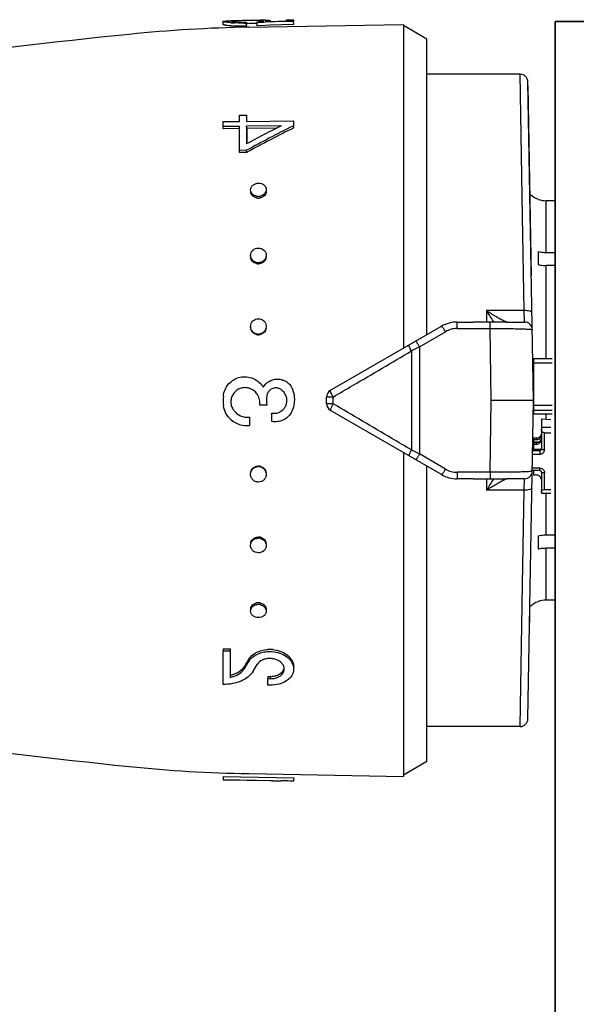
# Model space of a CAD drawing. Header units: millimetres. Extents: x 14365 to 105143, y -126377 to -22383.
# Tile 65 of 191: x 50458 to 50493, y -122816 to -122753. Entities that reach past the tile are written whole.
import ezdxf

# ---------------------------------------------------------------- set-up
doc = ezdxf.new("R2010")
doc.units = ezdxf.units.MM
doc.layers.add('UT_ZAŘÍZENÍ - OT', color=3, linetype='Continuous', lineweight=35)

msp = doc.modelspace()

# ---------------------------------------------------------------- linework, layer by layer
at = {"color": 0, "linetype": 'Continuous'}
for p, q in [((50470.755, -122753.468), (50470.752, -122753.268)), ((50471.388, -122753.222), (50471.403, -122753.221)), ((50471.403, -122753.221), (50471.415, -122753.221)), ((50471.405, -122753.281), (50471.404, -122753.235)), ((50472.318, -122753.208), (50472.196, -122753.21)), ((50472.242, -122753.308), (50472.242, -122753.37)), ((50472.245, -122753.569), (50472.242, -122753.37)), ((50472.318, -122753.408), (50472.243, -122753.409)), ((50472.387, -122753.632), (50482.255, -122753.459)), ((50472.929, -122753.402), (50472.898, -122753.402)), ((50472.927, -122753.341), (50472.927, -122753.288)), ((50473.357, -122753.325), (50472.927, -122753.341)), ((50472.931, -122753.54), (50472.927, -122753.341)), ((50473.447, -122753.521), (50472.931, -122753.54)), ((50473.152, -122753.268), (50473.15, -122753.204)), ((50473.444, -122753.322), (50473.357, -122753.325)), ((50473.439, -122753.274), (50473.742, -122753.264)), ((50474.735, -122753.277), (50473.444, -122753.322)), ((50473.706, -122753.512), (50473.447, -122753.521)), ((50473.589, -122753.269), (50473.588, -122753.254)), ((50475.255, -122753.458), (50473.706, -122753.512)), ((50473.742, -122753.264), (50474.801, -122753.23)), ((50473.751, -122753.21), (50473.752, -122753.263)), ((50474.803, -122753.274), (50474.735, -122753.277)), ((50474.801, -122753.162), (50475.251, -122753.154)), ((50474.801, -122753.23), (50474.801, -122753.162)), ((50475.251, -122753.259), (50474.803, -122753.274)), ((50475.251, -122753.154), (50475.251, -122753.259)), ((50475.255, -122753.458), (50475.251, -122753.259)), ((50482.255, -122753.459), (50482.255, -122774.104)), ((50483.755, -122754.399), (50482.255, -122753.533)), ((50483.755, -122773.238), (50483.755, -122754.399)), ((50489.701, -122756.633), (50483.755, -122756.633)), ((50489.855, -122765.698), (50489.701, -122756.633)), ((50490.555, -122777.433), (50490.201, -122757.125)), ((50490.417, -122769.499), (50490.205, -122757.374)), ((50471.802, -122759.238), (50472.252, -122759.233)), ((50471.802, -122759.644), (50471.802, -122759.238)), ((50472.252, -122759.233), (50472.252, -122759.638)), ((50472.255, -122759.383), (50472.252, -122759.233)), ((50470.752, -122759.657), (50471.802, -122759.644)), ((50470.752, -122759.968), (50470.752, -122759.657)), ((50471.802, -122759.955), (50470.752, -122759.968)), ((50470.755, -122760.112), (50470.752, -122759.968)), ((50471.802, -122761.487), (50471.802, -122759.955)), ((50472.252, -122759.638), (50475.251, -122759.599)), ((50474.466, -122759.921), (50472.252, -122759.949)), ((50472.252, -122759.949), (50472.252, -122761.068)), ((50472.255, -122760.094), (50472.252, -122759.949)), ((50474.411, -122759.949), (50474.466, -122759.921)), ((50475.251, -122759.911), (50475.196, -122759.939)), ((50475.251, -122759.599), (50475.251, -122759.911)), ((50475.255, -122759.746), (50475.251, -122759.599)), ((50475.255, -122760.055), (50475.251, -122759.911)), ((50471.805, -122760.099), (50470.755, -122760.112)), ((50474.173, -122760.069), (50472.255, -122760.094)), ((50472.255, -122760.094), (50472.255, -122760.951)), ((50472.252, -122761.482), (50471.802, -122761.487)), ((50471.805, -122761.618), (50471.802, -122761.487)), ((50472.255, -122761.613), (50471.805, -122761.618)), ((50472.255, -122761.613), (50472.252, -122761.482)), ((50472.307, -122761.585), (50472.255, -122761.613)), ((50490.855, -122764.597), (50490.855, -122764.61)), ((50491.355, -122768.02), (50491.355, -122764.696)), ((50491.926, -122764.696), (50491.355, -122764.696)), ((50489.958, -122771.709), (50489.855, -122765.698)), ((50490.855, -122767.96), (50490.855, -122768.773)), ((50491.973, -122768.02), (50491.355, -122768.02)), ((50491.355, -122774.759), (50491.355, -122768.833)), ((50491.98, -122768.833), (50491.355, -122768.833)), ((50487.555, -122771.709), (50487.555, -122772.442)), ((50489.958, -122771.709), (50487.555, -122771.709)), ((50489.977, -122772.433), (50489.958, -122771.709)), ((50485.685, -122772.848), (50485.685, -122772.433)), ((50485.685, -122772.433), (50486.712, -122772.433)), ((50487.783, -122772.848), (50487.783, -122772.441)), ((50488.819, -122772.433), (50489.977, -122772.433)), ((50477.605, -122776.789), (50484.685, -122772.701)), ((50483.289, -122774.021), (50484.935, -122773.053)), ((50485.685, -122772.848), (50487.783, -122772.848)), ((50487.855, -122777.433), (50487.783, -122772.848)), ((50482.768, -122774.278), (50482.768, -122780.589)), ((50483.289, -122774.021), (50483.289, -122780.845)), ((50490.555, -122774.759), (50490.555, -122778.281)), ((50490.555, -122774.759), (50491.755, -122774.759)), ((50490.555, -122775.043), (50491.755, -122775.043)), ((50477.355, -122777.645), (50477.355, -122777.222)), ((50477.769, -122777.649), (50477.769, -122777.218)), ((50487.783, -122782.019), (50487.855, -122777.433)), ((50490.555, -122777.433), (50487.855, -122777.433)), ((50490.201, -122797.742), (50490.555, -122777.433)), ((50473.541, -122777.736), (50473.092, -122777.736)), ((50473.861, -122778.777), (50473.861, -122778.242)), ((50484.685, -122782.165), (50477.605, -122778.078)), ((50490.555, -122777.739), (50491.755, -122777.739)), ((50490.555, -122778.054), (50491.755, -122778.054)), ((50472.432, -122778.505), (50472.432, -122779.039)), ((50490.555, -122778.281), (50491.755, -122778.281)), ((50491.055, -122778.608), (50491.055, -122780.531)), ((50491.055, -122778.608), (50491.655, -122778.641)), ((50491.355, -122778.624), (50491.355, -122778.281)), ((50491.055, -122779.139), (50491.655, -122779.139)), ((50491.255, -122780.57), (50491.255, -122779.491)), ((50491.255, -122779.491), (50491.655, -122779.491)), ((50490.509, -122780.082), (50490.919, -122780.082)), ((50490.51, -122780.048), (50490.515, -122779.725)), ((50490.557, -122780.051), (50490.51, -122780.048)), ((50490.555, -122779.837), (50490.555, -122780.082)), ((50490.755, -122779.837), (50490.555, -122779.837)), ((50490.555, -122779.935), (50490.755, -122779.935)), ((50490.555, -122780.13), (50490.555, -122780.571)), ((50490.755, -122780.13), (50490.555, -122780.13)), ((50490.755, -122779.837), (50490.755, -122779.935)), ((50490.755, -122780.13), (50490.755, -122780.227)), ((50482.255, -122780.762), (50482.255, -122801.407)), ((50490.5, -122780.629), (50490.955, -122780.629)), ((50490.555, -122780.473), (50490.502, -122780.473)), ((50490.555, -122780.277), (50490.506, -122780.277)), ((50490.555, -122780.227), (50490.755, -122780.227)), ((50490.955, -122780.571), (50490.555, -122780.571)), ((50490.955, -122780.571), (50490.955, -122780.864)), ((50484.935, -122781.814), (50483.289, -122780.845)), ((50490.495, -122780.864), (50490.955, -122780.864)), ((50483.755, -122800.467), (50483.755, -122781.628)), ((50485.685, -122782.019), (50485.685, -122782.433)), ((50487.783, -122782.019), (50485.685, -122782.019)), ((50487.783, -122782.019), (50487.783, -122782.426)), ((50490.955, -122781.908), (50490.477, -122781.908)), ((50490.955, -122781.747), (50490.48, -122781.747)), ((50490.555, -122781.908), (50490.555, -122782.189)), ((50490.955, -122781.908), (50490.955, -122781.747)), ((50491.055, -122782.002), (50491.055, -122783.356)), ((50486.712, -122782.433), (50485.685, -122782.433)), ((50487.555, -122782.425), (50487.555, -122783.158)), ((50489.977, -122782.433), (50488.819, -122782.433)), ((50489.958, -122783.158), (50489.977, -122782.433)), ((50490.555, -122782.189), (50490.755, -122782.189)), ((50491.255, -122783.12), (50491.255, -122782.041)), ((50489.958, -122783.158), (50487.555, -122783.158)), ((50489.855, -122789.169), (50489.958, -122783.158)), ((50491.255, -122783.12), (50491.655, -122783.12)), ((50491.055, -122783.356), (50491.655, -122783.356)), ((50491.355, -122786.033), (50491.355, -122783.356)), ((50490.855, -122786.094), (50490.855, -122786.907)), ((50491.98, -122786.033), (50491.355, -122786.033)), ((50491.355, -122790.17), (50491.355, -122786.846)), ((50491.973, -122786.846), (50491.355, -122786.846)), ((50489.701, -122798.233), (50489.855, -122789.169)), ((50491.926, -122790.17), (50491.355, -122790.17)), ((50490.855, -122790.256), (50490.855, -122790.269)), ((50490.3, -122792.048), (50490.315, -122791.187)), ((50470.755, -122793.274), (50470.752, -122793.406)), ((50470.755, -122793.274), (50471.205, -122793.279)), ((50471.205, -122793.279), (50471.202, -122793.411)), ((50470.752, -122795.548), (50470.752, -122793.406)), ((50470.752, -122793.406), (50471.202, -122793.411)), ((50471.202, -122793.411), (50471.202, -122795.099)), ((50472.122, -122794.386), (50472.119, -122794.527)), ((50472.232, -122794.339), (50472.26, -122794.291)), ((50472.349, -122794.011), (50472.377, -122793.963)), ((50472.377, -122793.963), (50472.374, -122794.101)), ((50473.605, -122795.031), (50473.601, -122795.177)), ((50473.601, -122795.585), (50473.601, -122795.177)), ((50473.601, -122795.177), (50473.751, -122795.179)), ((50473.605, -122795.031), (50473.755, -122795.033)), ((50473.755, -122795.033), (50473.751, -122795.179)), ((50473.751, -122795.587), (50473.601, -122795.585)), ((50489.701, -122798.233), (50483.755, -122798.233)), ((50483.755, -122800.467), (50482.255, -122801.333)), ((50470.755, -122801.419), (50470.752, -122801.619)), ((50470.755, -122801.419), (50475.255, -122801.498)), ((50472.387, -122801.235), (50482.255, -122801.407)), ((50470.752, -122801.631), (50470.752, -122801.619)), ((50470.752, -122801.619), (50475.251, -122801.697)), ((50473.901, -122801.686), (50470.752, -122801.631)), ((50473.901, -122801.689), (50473.901, -122801.686)), ((50473.901, -122801.689), (50474.464, -122801.699)), ((50475.255, -122801.498), (50475.251, -122801.697)), ((50475.255, -122801.508), (50475.251, -122801.708)), ((50475.251, -122801.697), (50475.251, -122801.708))]:
    msp.add_line(p, q, dxfattribs=at)
for centre, radius, start, end in [((50473.958, -122843.618), 90, 91, 95.86353), ((50471.87, -122744.792), 8.577, 265.82558, 266.62577), ((50471.871, -122744.941), 8.626, 265.85586, 266.65073), ((50472.02, -122788.956), 35.74, 91.01238, 91.21551), ((50471.943, -122743.538), 9.833, 266.63176, 267.39596), ((50471.944, -122743.67), 9.899, 266.65673, 267.41559), ((50471.548, -122755.017), 1.789, 94.25337, 94.6326), ((50471.604, -122755.786), 2.559, 93.45872, 94.22835), ((50472.025, -122740.828), 12.544, 270.2757, 270.99142), ((50472.068, -122743.279), 10.03, 270.37671, 270.99382), ((50472.479, -122746.88), 6.424, 274.00652, 274.76218), ((50472.565, -122747.922), 5.379, 274.77014, 275.5791), ((50473.001, -122758.482), 5.28, 88.37447, 89.19799), ((50473.861, -122795.311), 42.126, 90.84632, 91.00332), ((50473.576, -122776.21), 23.023, 90.56986, 90.83886), ((50473.476, -122766.414), 13.227, 90.13111, 90.55891), ((50515.843, -123251.473), 500, 95.86353, 99.2151), ((50489.701, -122757.133), 0.5, 1.00273, 90.00005), ((50522.54, -122853.873), 105.191, 116.74897, 118.55954), ((50519.172, -122848.849), 99.533, 116.72558, 116.87901), ((50522.085, -122854.537), 105.923, 116.89327, 118.06457), ((50522.276, -122854.25), 105.279, 116.52799, 118.3353), ((50472.845, -122764.113), 0.34, 181.83857, 189.22993), ((50472.998, -122763.843), 0.578, 257.40046, 263.77919), ((50472.996, -122763.854), 0.567, 263.76903, 270.51539), ((50472.995, -122763.844), 0.577, 270.61415, 283.65474), ((50473.175, -122764.104), 0.33, 0.0012, 1.80344), ((50491.355, -122763.183), 1.5, 226.64917, 250.52878), ((50473.001, -122763.946), 0.583, 257.43846, 263.79562), ((50473, -122763.957), 0.572, 263.78497, 270.51556), ((50472.999, -122763.946), 0.582, 270.61233, 283.61615), ((50491.357, -122763.187), 1.509, 250.58004, 269.92942), ((50472.916, -122768.184), 0.415, 180.00363, 182.62681), ((50473, -122768.12), 0.529, 255.90699, 262.90203), ((50473.004, -122768.188), 0.533, 255.94846, 262.92018), ((50472.999, -122768.134), 0.515, 262.89641, 270.33517), ((50473.002, -122768.203), 0.519, 262.91395, 270.33539), ((50473.088, -122768.253), 0.417, 351.68515, 359.95596), ((50508.338, -122759.186), 24.264, 211.06983, 212.81472), ((50485.685, -122774.433), 2, 90, 120), ((50504.381, -122761.731), 19.559, 212.83138, 213.19135), ((50489.977, -122772.933), 0.5, 0.9973, 89.99995), ((50472.973, -122772.718), 0.471, 180.01487, 185.18459), ((50473.003, -122772.708), 0.505, 254.94557, 262.29746), ((50473.006, -122772.739), 0.509, 254.989, 262.3166), ((50473, -122772.725), 0.488, 262.29512, 270.14263), ((50485.686, -122774.327), 1.479, 90.0293, 120.51258), ((50473.004, -122772.756), 0.492, 262.31359, 270.14288), ((50590.851, -122993.394), 244.324, 116.11937, 116.25551), ((50490.456, -122775.589), 0.0994, 313.59217, 359.98031), ((50490.455, -122775.577), 0.301, 284.00989, 289.44256), ((50472.148, -122777.496), 0.878, 79.26214, 86.10486), ((50472.138, -122777.545), 0.927, 73.07928, 79.21627), ((50472.134, -122777.583), 0.963, 41.07571, 50.01192), ((50472.129, -122777.587), 0.97, 32.46127, 41.04427), ((50474.11, -122777.211), 0.576, 71.25318, 78.39725), ((50474.113, -122777.205), 0.569, 63.84048, 71.25521), ((50473.988, -122777.44), 0.836, 39.13046, 49.82845), ((50473.994, -122777.435), 0.828, 29.69129, 39.12926), ((50474.191, -122777.134), 1.078, 27.84061, 34.02965), ((50474.196, -122777.132), 1.073, 21.6663, 27.84286), ((50474.213, -122777.125), 1.054, 15.21143, 21.66816), ((50473.301, -122777.372), 1.999, 11.83461, 15.19202), ((50477.855, -122777.222), 0.5, 120, 180), ((50490.456, -122777.205), 0.3, 70.55401, 72.35353), ((50473.413, -122777.433), 2.661, 174.20363, 187.38301), ((50475.838, -122777.433), 2.316, 172.81682, 187.51949), ((50472.142, -122777.539), 0.893, 214.11402, 220.95302), ((50472.313, -122777.391), 1.119, 220.98571, 227.22441), ((50474.004, -122777.47), 0.785, 259.56156, 266.77563), ((50473.991, -122777.432), 0.831, 307.97112, 320.9467), ((50473.983, -122777.425), 0.841, 320.92395, 328.11089), ((50474.032, -122777.571), 1.247, 328.36326, 330.5708), ((50474.047, -122777.579), 1.23, 330.55262, 339.45926), ((50474.093, -122777.596), 1.181, 339.47291, 345.3977), ((50477.855, -122777.645), 0.5, 180, 240), ((50472.314, -122777.399), 1.644, 229.79423, 274.1007), ((50472.314, -122777.407), 1.104, 269.87405, 276.1358), ((50490.765, -122779.64), 0.29, 325.94596, 359.95559), ((50590.851, -122561.472), 244.324, 243.74449, 243.88063), ((50473, -122782.142), 0.489, 81.95126, 89.79291), ((50473.003, -122782.111), 0.493, 81.96974, 89.79318), ((50472.997, -122782.16), 0.507, 74.61727, 81.95392), ((50473.001, -122782.129), 0.51, 74.66061, 81.97306), ((50485.686, -122780.54), 1.479, 239.48743, 269.97069), ((50489.977, -122781.933), 0.5, 270, 359), ((50490.967, -122782.002), 0.0882, 0.03691, 8.66078), ((50473.021, -122782.151), 0.481, 352.20997, 354.91531), ((50485.685, -122780.433), 2, 240, 270), ((50508.26, -122795.631), 24.171, 147.18194, 148.9335), ((50504.724, -122793.358), 19.968, 146.8123, 147.16491), ((50472.998, -122786.733), 0.516, 82.18024, 89.60747), ((50473.001, -122786.665), 0.52, 82.19776, 89.60771), ((50472.996, -122786.75), 0.533, 75.22208, 82.18643), ((50472.999, -122786.682), 0.537, 75.26335, 82.20456), ((50491.357, -122791.68), 1.509, 90.07058, 109.41996), ((50472.845, -122790.754), 0.34, 170.77007, 178.16143), ((50472.997, -122791.019), 0.574, 89.52764, 102.6205), ((50473, -122790.917), 0.579, 90.47615, 102.57666), ((50473, -122790.901), 0.563, 89.46365, 90.42767), ((50472.996, -122791.014), 0.569, 82.70603, 89.43816), ((50472.999, -122790.912), 0.574, 82.72194, 89.43835), ((50472.994, -122791.029), 0.584, 76.3765, 82.71678), ((50472.998, -122790.926), 0.588, 76.41423, 82.73319), ((50473.175, -122790.763), 0.33, 358.19656, 359.9988), ((50491.355, -122791.683), 1.5, 109.47122, 133.35083), ((50473.733, -122795.257), 1.949, 89.34777, 93.68224), ((50473.732, -122795.289), 1.981, 84.74512, 89.3338), ((50473.337, -122794.688), 1.129, 136.6726, 142.69573), ((50471.253, -122793.839), 1.027, 315.49883, 321.71461), ((50471.332, -122793.901), 0.927, 321.71489, 328.50896), ((50433.702, -122771.246), 44.921, 328.78337, 329.0635), ((50434.18, -122771.199), 44.466, 328.57088, 328.85214), ((50432.828, -122770.382), 46.046, 328.85211, 329.1259), ((50431.979, -122770.214), 46.929, 329.13232, 329.40315), ((50473.242, -122794.615), 1.009, 142.68913, 149.33475), ((50434.447, -122771.318), 44.808, 328.5423, 329.17295), ((50474.193, -122794.558), 0.458, 358.60453, 6.96692), ((50470.817, -122793.23), 1.908, 281.62893, 285.76186), ((50515.843, -122303.394), 500, 260.77609, 264.13647), ((50489.701, -122797.733), 0.5, 270, 359), ((50473.958, -122711.249), 90, 264.13647, 269)]:
    msp.add_arc(centre, radius, start, end, dxfattribs=at)
at = {"color": 0, "linetype": 'Continuous', "extrusion": (0, 0, -1)}
for centre, major_axis, ratio, start_param, end_param in [((50491.255, -122779.256), (0, -0.235), 0.85043, 0, 1.570796), ((50491.255, -122783.277), (0.2, 0), 0.785695, 3.141593, 4.712389)]:
    msp.add_ellipse(centre, major_axis=major_axis, ratio=ratio, start_param=start_param, end_param=end_param, dxfattribs=at)
at = {"color": 0, "linetype": 'Continuous'}
for points, knots in [([(50470.752, -122753.268), (50470.752, -122753.265), (50470.759, -122753.259), (50470.767, -122753.256), (50470.772, -122753.255)], [0, 0, 0, 0, 0.34526, 1, 1, 1, 1]), ([(50471.246, -122753.346), (50471.176, -122753.341), (50471.078, -122753.332), (50470.957, -122753.318), (50470.886, -122753.308), (50470.83, -122753.298), (50470.789, -122753.288), (50470.765, -122753.281), (50470.752, -122753.272), (50470.752, -122753.268)], [0, 0, 0, 0, 0.415889, 0.585993, 0.728367, 0.841268, 0.923827, 0.975949, 1, 1, 1, 1]), ([(50471.248, -122753.545), (50471.178, -122753.54), (50471.08, -122753.531), (50470.959, -122753.517), (50470.889, -122753.507), (50470.833, -122753.498), (50470.792, -122753.488), (50470.769, -122753.48), (50470.755, -122753.472), (50470.755, -122753.468)], [0, 0, 0, 0, 0.416026, 0.586157, 0.728535, 0.841423, 0.923955, 0.976034, 1, 1, 1, 1]), ([(50470.772, -122753.255), (50470.776, -122753.254), (50470.795, -122753.248), (50470.816, -122753.245), (50470.832, -122753.243)], [0, 0, 0, 0, 0.194984, 1, 1, 1, 1]), ([(50470.832, -122753.243), (50470.888, -122753.236), (50471.031, -122753.23), (50471.175, -122753.226), (50471.262, -122753.224)], [0, 0, 0, 0, 0.393124, 1, 1, 1, 1]), ([(50471.295, -122753.254), (50471.294, -122753.254), (50471.294, -122753.255), (50471.294, -122753.256), (50471.294, -122753.256)], [0, 0, 0, 0, 0.519614, 1, 1, 1, 1]), ([(50471.294, -122753.256), (50471.294, -122753.258), (50471.299, -122753.261), (50471.316, -122753.267), (50471.354, -122753.275), (50471.415, -122753.283), (50471.465, -122753.287), (50471.493, -122753.29)], [0, 0, 0, 0, 0.026104, 0.078509, 0.271488, 0.580502, 1, 1, 1, 1]), ([(50471.404, -122753.235), (50471.389, -122753.236), (50471.363, -122753.238), (50471.329, -122753.243), (50471.308, -122753.247), (50471.297, -122753.251), (50471.295, -122753.254)], [0, 0, 0, 0, 0.402142, 0.703286, 0.901798, 1, 1, 1, 1]), ([(50472.196, -122753.21), (50472.056, -122753.213), (50471.807, -122753.218), (50471.559, -122753.225), (50471.45, -122753.232)], [0, 0, 0, 0, 0.5608, 1, 1, 1, 1]), ([(50471.493, -122753.29), (50471.536, -122753.293), (50471.749, -122753.307), (50471.963, -122753.31), (50472.134, -122753.309)], [0, 0, 0, 0, 0.202928, 1, 1, 1, 1]), ([(50472.085, -122753.372), (50472.034, -122753.372), (50471.837, -122753.372), (50471.641, -122753.367), (50471.496, -122753.361)], [0, 0, 0, 0, 0.261385, 1, 1, 1, 1]), ([(50472.245, -122753.569), (50472.18, -122753.57), (50471.931, -122753.572), (50471.682, -122753.568), (50471.498, -122753.559)], [0, 0, 0, 0, 0.261104, 1, 1, 1, 1]), ([(50472.896, -122753.202), (50472.852, -122753.202), (50472.659, -122753.203), (50472.466, -122753.205), (50472.318, -122753.208)], [0, 0, 0, 0, 0.228486, 1, 1, 1, 1]), ([(50472.898, -122753.402), (50472.854, -122753.402), (50472.661, -122753.403), (50472.467, -122753.405), (50472.318, -122753.408)], [0, 0, 0, 0, 0.228577, 1, 1, 1, 1]), ([(50473.075, -122753.203), (50473.061, -122753.203), (50473.001, -122753.202), (50472.942, -122753.202), (50472.896, -122753.202)], [0, 0, 0, 0, 0.229978, 1, 1, 1, 1]), ([(50473.088, -122753.275), (50473.125, -122753.271), (50473.191, -122753.264), (50473.267, -122753.253), (50473.312, -122753.244), (50473.334, -122753.238), (50473.347, -122753.234), (50473.354, -122753.228), (50473.354, -122753.226)], [0, 0, 0, 0, 0.416564, 0.727805, 0.840468, 0.923103, 0.975235, 1, 1, 1, 1]), ([(50473.261, -122753.209), (50473.253, -122753.208), (50473.216, -122753.206), (50473.179, -122753.205), (50473.15, -122753.204)], [0, 0, 0, 0, 0.216654, 1, 1, 1, 1]), ([(50473.33, -122753.216), (50473.326, -122753.215), (50473.303, -122753.212), (50473.28, -122753.21), (50473.261, -122753.209)], [0, 0, 0, 0, 0.191517, 1, 1, 1, 1]), ([(50473.354, -122753.226), (50473.354, -122753.224), (50473.344, -122753.218), (50473.336, -122753.217), (50473.33, -122753.216)], [0, 0, 0, 0, 0.306489, 1, 1, 1, 1]), ([(50473.588, -122753.254), (50473.577, -122753.255), (50473.528, -122753.263), (50473.478, -122753.269), (50473.439, -122753.274)], [0, 0, 0, 0, 0.219199, 1, 1, 1, 1]), ([(50473.446, -122753.188), (50473.46, -122753.188), (50473.512, -122753.188), (50473.564, -122753.188), (50473.602, -122753.189)], [0, 0, 0, 0, 0.28218, 1, 1, 1, 1]), ([(50473.751, -122753.21), (50473.751, -122753.215), (50473.733, -122753.223), (50473.705, -122753.232), (50473.652, -122753.243), (50473.612, -122753.25), (50473.588, -122753.254)], [0, 0, 0, 0, 0.080473, 0.272652, 0.58028, 1, 1, 1, 1]), ([(50473.602, -122753.189), (50473.612, -122753.19), (50473.646, -122753.191), (50473.679, -122753.193), (50473.701, -122753.196)], [0, 0, 0, 0, 0.312325, 1, 1, 1, 1]), ([(50473.701, -122753.196), (50473.714, -122753.197), (50473.73, -122753.199), (50473.747, -122753.204), (50473.751, -122753.208), (50473.751, -122753.21)], [0, 0, 0, 0, 0.708486, 0.898996, 1, 1, 1, 1]), ([(50472.502, -122764.013), (50472.5, -122763.957), (50472.526, -122763.841), (50472.639, -122763.697), (50472.807, -122763.604), (50472.936, -122763.581), (50473.002, -122763.581)], [0, 0, 0, 0, 0.229393, 0.470966, 0.729703, 1, 1, 1, 1]), ([(50473.002, -122763.581), (50473.065, -122763.58), (50473.19, -122763.599), (50473.355, -122763.683), (50473.469, -122763.818), (50473.5, -122763.928), (50473.501, -122763.982)], [0, 0, 0, 0, 0.270385, 0.528616, 0.769944, 1, 1, 1, 1]), ([(50472.606, -122764.259), (50472.575, -122764.225), (50472.524, -122764.148), (50472.503, -122764.058), (50472.502, -122764.013)], [0, 0, 0, 0, 0.509651, 1, 1, 1, 1]), ([(50472.874, -122764.515), (50472.784, -122764.495), (50472.616, -122764.416), (50472.523, -122764.25), (50472.509, -122764.168)], [0, 0, 0, 0, 0.524629, 1, 1, 1, 1]), ([(50472.871, -122764.407), (50472.845, -122764.401), (50472.747, -122764.372), (50472.656, -122764.315), (50472.606, -122764.259)], [0, 0, 0, 0, 0.260211, 1, 1, 1, 1]), ([(50473.397, -122764.252), (50473.381, -122764.27), (50473.306, -122764.341), (50473.208, -122764.386), (50473.132, -122764.405)], [0, 0, 0, 0, 0.24218, 1, 1, 1, 1]), ([(50473.505, -122764.104), (50473.505, -122764.196), (50473.419, -122764.393), (50473.235, -122764.488), (50473.136, -122764.512)], [0, 0, 0, 0, 0.47302, 1, 1, 1, 1]), ([(50473.501, -122763.982), (50473.503, -122764.03), (50473.484, -122764.129), (50473.431, -122764.214), (50473.397, -122764.252)], [0, 0, 0, 0, 0.488775, 1, 1, 1, 1]), ([(50472.502, -122768.184), (50472.502, -122768.123), (50472.529, -122767.999), (50472.641, -122767.843), (50472.807, -122767.742), (50472.937, -122767.716), (50473.002, -122767.716)], [0, 0, 0, 0, 0.241806, 0.488407, 0.741812, 1, 1, 1, 1]), ([(50472.569, -122768.417), (50472.559, -122768.401), (50472.524, -122768.334), (50472.505, -122768.259), (50472.502, -122768.203)], [0, 0, 0, 0, 0.253103, 1, 1, 1, 1]), ([(50473.002, -122767.716), (50473.124, -122767.715), (50473.318, -122767.783), (50473.467, -122767.98), (50473.498, -122768.099), (50473.501, -122768.158)], [0, 0, 0, 0, 0.507384, 0.755665, 1, 1, 1, 1]), ([(50473.501, -122768.158), (50473.503, -122768.209), (50473.494, -122768.277), (50473.47, -122768.341), (50473.463, -122768.356)], [0, 0, 0, 0, 0.747031, 1, 1, 1, 1]), ([(50491.355, -122768.02), (50491.313, -122768.02), (50491.145, -122768.015), (50490.977, -122767.99), (50490.855, -122767.96)], [0, 0, 0, 0, 0.252472, 1, 1, 1, 1]), ([(50472.874, -122768.706), (50472.783, -122768.683), (50472.61, -122768.588), (50472.523, -122768.41), (50472.509, -122768.32)], [0, 0, 0, 0, 0.510101, 1, 1, 1, 1]), ([(50472.871, -122768.633), (50472.809, -122768.618), (50472.691, -122768.565), (50472.602, -122768.47), (50472.569, -122768.417)], [0, 0, 0, 0, 0.506643, 1, 1, 1, 1]), ([(50473.463, -122768.356), (50473.433, -122768.423), (50473.341, -122768.545), (50473.204, -122768.613), (50473.132, -122768.632)], [0, 0, 0, 0, 0.492845, 1, 1, 1, 1]), ([(50473.501, -122768.313), (50473.487, -122768.404), (50473.4, -122768.583), (50473.228, -122768.68), (50473.136, -122768.704)], [0, 0, 0, 0, 0.489899, 1, 1, 1, 1]), ([(50490.855, -122768.773), (50490.896, -122768.783), (50491.06, -122768.818), (50491.229, -122768.833), (50491.355, -122768.833)], [0, 0, 0, 0, 0.247091, 1, 1, 1, 1]), ([(50488.676, -122772.369), (50488.593, -122772.33), (50488.416, -122772.236), (50488.039, -122772.02), (50487.75, -122771.838), (50487.555, -122771.709)], [0, 0, 0, 0, 0.213248, 0.460801, 1, 1, 1, 1]), ([(50490.458, -122771.837), (50490.458, -122771.828), (50490.448, -122771.805), (50490.415, -122771.782), (50490.369, -122771.76), (50490.279, -122771.732), (50490.14, -122771.712), (50490.021, -122771.707), (50489.958, -122771.709)], [0, 0, 0, 0, 0.054454, 0.124226, 0.220024, 0.341181, 0.645763, 1, 1, 1, 1]), ([(50472.502, -122772.718), (50472.502, -122772.592), (50472.61, -122772.328), (50472.874, -122772.223), (50473.002, -122772.222)], [0, 0, 0, 0, 0.49811, 1, 1, 1, 1]), ([(50473.002, -122772.222), (50473.122, -122772.222), (50473.373, -122772.314), (50473.489, -122772.554), (50473.5, -122772.673)], [0, 0, 0, 0, 0.501804, 1, 1, 1, 1]), ([(50487.783, -122772.441), (50487.603, -122772.443), (50487.247, -122772.442), (50486.89, -122772.433), (50486.712, -122772.433)], [0, 0, 0, 0, 0.502804, 1, 1, 1, 1]), ([(50488.819, -122772.433), (50488.739, -122772.433), (50488.394, -122772.434), (50488.048, -122772.438), (50487.783, -122772.441)], [0, 0, 0, 0, 0.230893, 1, 1, 1, 1]), ([(50488.755, -122772.405), (50488.748, -122772.402), (50488.722, -122772.391), (50488.696, -122772.379), (50488.676, -122772.369)], [0, 0, 0, 0, 0.229765, 1, 1, 1, 1]), ([(50488.786, -122772.417), (50488.783, -122772.416), (50488.773, -122772.412), (50488.762, -122772.408), (50488.755, -122772.405)], [0, 0, 0, 0, 0.235586, 1, 1, 1, 1]), ([(50488.845, -122772.433), (50488.837, -122772.433), (50488.817, -122772.428), (50488.797, -122772.422), (50488.786, -122772.417)], [0, 0, 0, 0, 0.393757, 1, 1, 1, 1]), ([(50472.874, -122773.231), (50472.792, -122773.209), (50472.635, -122773.122), (50472.545, -122772.966), (50472.523, -122772.884)], [0, 0, 0, 0, 0.50198, 1, 1, 1, 1]), ([(50472.871, -122773.196), (50472.799, -122773.176), (50472.66, -122773.105), (50472.569, -122772.977), (50472.54, -122772.908)], [0, 0, 0, 0, 0.50114, 1, 1, 1, 1]), ([(50473.484, -122772.844), (50473.461, -122772.926), (50473.372, -122773.084), (50473.215, -122773.172), (50473.132, -122773.195)], [0, 0, 0, 0, 0.49918, 1, 1, 1, 1]), ([(50473.501, -122772.818), (50473.488, -122772.912), (50473.404, -122773.099), (50473.229, -122773.204), (50473.136, -122773.23)], [0, 0, 0, 0, 0.498032, 1, 1, 1, 1]), ([(50484.935, -122773.053), (50484.915, -122773.033), (50484.883, -122772.985), (50484.85, -122772.911), (50484.811, -122772.848), (50484.772, -122772.797), (50484.741, -122772.756), (50484.717, -122772.724), (50484.701, -122772.708), (50484.689, -122772.699), (50484.685, -122772.701)], [0, 0, 0, 0, 0.198142, 0.388892, 0.560134, 0.707991, 0.828678, 0.918542, 0.975091, 1, 1, 1, 1]), ([(50487.783, -122772.848), (50487.959, -122772.848), (50488.304, -122772.848), (50488.805, -122772.85), (50489.265, -122772.856), (50489.616, -122772.863), (50489.863, -122772.871), (50490.019, -122772.877), (50490.154, -122772.883), (50490.266, -122772.89), (50490.354, -122772.898), (50490.417, -122772.905), (50490.455, -122772.913), (50490.472, -122772.918), (50490.477, -122772.923), (50490.477, -122772.925)], [0, 0, 0, 0, 0.195605, 0.383531, 0.55643, 0.707585, 0.773165, 0.831259, 0.881323, 0.92293, 0.955723, 0.979458, 0.994025, 0.997954, 1, 1, 1, 1]), ([(50483.289, -122774.021), (50483.26, -122773.971), (50483.217, -122773.9), (50483.16, -122773.81), (50483.124, -122773.755), (50483.093, -122773.71), (50483.069, -122773.678), (50483.053, -122773.66), (50483.044, -122773.652), (50483.04, -122773.651), (50483.039, -122773.652)], [0, 0, 0, 0, 0.387648, 0.559336, 0.708365, 0.829964, 0.920373, 0.976704, 0.992026, 1, 1, 1, 1]), ([(50477.769, -122777.218), (50478.184, -122776.973), (50479.85, -122775.993), (50481.517, -122775.013), (50482.768, -122774.278)], [0, 0, 0, 0, 0.249365, 1, 1, 1, 1]), ([(50482.768, -122774.278), (50482.742, -122774.231), (50482.706, -122774.163), (50482.663, -122774.075), (50482.638, -122774.02), (50482.619, -122773.975), (50482.607, -122773.94), (50482.601, -122773.918), (50482.602, -122773.904), (50482.605, -122773.902)], [0, 0, 0, 0, 0.389691, 0.560136, 0.707341, 0.827183, 0.916538, 0.973346, 1, 1, 1, 1]), ([(50470.766, -122777.164), (50470.78, -122777.022), (50470.855, -122776.74), (50471.161, -122776.252), (50471.812, -122775.861), (50472.569, -122775.935), (50473.053, -122776.248), (50473.239, -122776.472), (50473.311, -122776.595)], [0, 0, 0, 0, 0.125806, 0.251598, 0.500158, 0.748611, 0.874302, 1, 1, 1, 1]), ([(50473.311, -122776.595), (50473.399, -122776.443), (50473.655, -122776.18), (50474.094, -122776.051), (50474.446, -122776.083), (50474.697, -122776.174), (50474.918, -122776.323), (50475.035, -122776.458), (50475.084, -122776.531)], [0, 0, 0, 0, 0.249691, 0.498274, 0.623384, 0.748679, 0.874168, 1, 1, 1, 1]), ([(50472.208, -122776.621), (50472.124, -122776.615), (50471.954, -122776.627), (50471.637, -122776.743), (50471.382, -122776.993), (50471.26, -122777.309), (50471.233, -122777.564), (50471.28, -122777.817), (50471.356, -122777.97), (50471.403, -122778.04)], [0, 0, 0, 0, 0.124702, 0.249421, 0.497433, 0.62303, 0.748788, 0.874419, 1, 1, 1, 1]), ([(50474.226, -122776.647), (50474.15, -122776.631), (50473.987, -122776.632), (50473.766, -122776.731), (50473.602, -122776.911), (50473.55, -122777.065), (50473.54, -122777.144)], [0, 0, 0, 0, 0.248903, 0.498305, 0.748695, 1, 1, 1, 1]), ([(50475.257, -122776.962), (50475.274, -122777.039), (50475.32, -122777.348), (50475.295, -122777.668), (50475.236, -122777.894)], [0, 0, 0, 0, 0.250786, 1, 1, 1, 1]), ([(50477.769, -122777.218), (50477.74, -122777.166), (50477.689, -122777.071), (50477.632, -122776.943), (50477.602, -122776.854), (50477.596, -122776.808), (50477.601, -122776.792), (50477.605, -122776.789)], [0, 0, 0, 0, 0.377895, 0.69297, 0.905251, 0.965919, 1, 1, 1, 1]), ([(50473.092, -122777.736), (50473.108, -122777.621), (50473.099, -122777.384), (50473.009, -122777.164), (50472.947, -122777.066)], [0, 0, 0, 0, 0.500135, 1, 1, 1, 1]), ([(50474.697, -122777.869), (50474.736, -122777.807), (50474.797, -122777.671), (50474.83, -122777.449), (50474.805, -122777.227), (50474.75, -122777.089), (50474.714, -122777.025)], [0, 0, 0, 0, 0.249892, 0.499949, 0.75024, 1, 1, 1, 1]), ([(50477.769, -122777.218), (50477.741, -122777.218), (50477.686, -122777.218), (50477.608, -122777.218), (50477.537, -122777.219), (50477.476, -122777.219), (50477.432, -122777.22), (50477.403, -122777.22), (50477.387, -122777.22), (50477.374, -122777.221), (50477.364, -122777.221), (50477.359, -122777.222), (50477.355, -122777.221), (50477.355, -122777.222)], [0, 0, 0, 0, 0.203374, 0.394866, 0.56769, 0.716771, 0.837685, 0.88646, 0.926896, 0.958626, 0.981467, 0.99529, 1, 1, 1, 1]), ([(50471.253, -122778.655), (50471.123, -122778.545), (50470.905, -122778.274), (50470.796, -122777.944), (50470.774, -122777.775)], [0, 0, 0, 0, 0.49938, 1, 1, 1, 1]), ([(50471.553, -122778.212), (50471.654, -122778.306), (50471.894, -122778.458), (50472.173, -122778.511), (50472.311, -122778.511)], [0, 0, 0, 0, 0.500561, 1, 1, 1, 1]), ([(50475.094, -122778.225), (50475.031, -122778.326), (50474.876, -122778.512), (50474.571, -122778.709), (50474.221, -122778.805), (50473.979, -122778.799), (50473.861, -122778.777)], [0, 0, 0, 0, 0.249964, 0.499879, 0.749906, 1, 1, 1, 1]), ([(50473.96, -122778.254), (50474.056, -122778.26), (50474.251, -122778.236), (50474.426, -122778.146), (50474.502, -122778.087)], [0, 0, 0, 0, 0.50069, 1, 1, 1, 1]), ([(50477.769, -122777.649), (50477.741, -122777.649), (50477.686, -122777.649), (50477.608, -122777.648), (50477.537, -122777.648), (50477.476, -122777.647), (50477.432, -122777.647), (50477.403, -122777.646), (50477.387, -122777.646), (50477.374, -122777.646), (50477.364, -122777.646), (50477.359, -122777.645), (50477.355, -122777.645), (50477.355, -122777.645)], [0, 0, 0, 0, 0.203374, 0.394866, 0.56769, 0.716771, 0.837685, 0.88646, 0.926896, 0.958626, 0.981467, 0.99529, 1, 1, 1, 1]), ([(50477.769, -122777.649), (50477.74, -122777.7), (50477.689, -122777.796), (50477.632, -122777.924), (50477.602, -122778.012), (50477.596, -122778.059), (50477.601, -122778.075), (50477.605, -122778.078)], [0, 0, 0, 0, 0.377895, 0.69297, 0.905251, 0.965919, 1, 1, 1, 1]), ([(50482.768, -122780.589), (50482.351, -122780.344), (50480.684, -122779.364), (50479.017, -122778.384), (50477.769, -122777.649)], [0, 0, 0, 0, 0.250578, 1, 1, 1, 1]), ([(50491.055, -122779.543), (50491.055, -122779.581), (50491.04, -122779.659), (50490.973, -122779.757), (50490.873, -122779.822), (50490.794, -122779.837), (50490.755, -122779.837)], [0, 0, 0, 0, 0.247784, 0.496832, 0.747734, 1, 1, 1, 1]), ([(50490.755, -122779.935), (50490.804, -122779.935), (50490.903, -122779.911), (50490.979, -122779.843), (50491.006, -122779.803)], [0, 0, 0, 0, 0.501963, 1, 1, 1, 1]), ([(50491.055, -122779.836), (50491.055, -122779.874), (50491.04, -122779.952), (50490.973, -122780.049), (50490.873, -122780.115), (50490.794, -122780.13), (50490.755, -122780.13)], [0, 0, 0, 0, 0.247784, 0.496832, 0.747734, 1, 1, 1, 1]), ([(50490.755, -122780.227), (50490.794, -122780.227), (50490.873, -122780.212), (50490.973, -122780.147), (50491.04, -122780.049), (50491.055, -122779.972), (50491.055, -122779.933)], [0, 0, 0, 0, 0.252266, 0.503168, 0.752216, 1, 1, 1, 1]), ([(50482.768, -122780.589), (50482.742, -122780.636), (50482.706, -122780.704), (50482.663, -122780.791), (50482.638, -122780.846), (50482.619, -122780.891), (50482.607, -122780.927), (50482.601, -122780.948), (50482.602, -122780.962), (50482.605, -122780.964)], [0, 0, 0, 0, 0.389693, 0.560138, 0.707342, 0.827185, 0.916539, 0.973347, 1, 1, 1, 1]), ([(50490.955, -122780.571), (50490.967, -122780.571), (50490.991, -122780.567), (50491.022, -122780.548), (50491.045, -122780.52), (50491.053, -122780.497), (50491.054, -122780.486)], [0, 0, 0, 0, 0.251925, 0.502849, 0.751924, 1, 1, 1, 1]), ([(50490.955, -122780.629), (50490.968, -122780.629), (50490.995, -122780.624), (50491.028, -122780.602), (50491.05, -122780.57), (50491.055, -122780.544), (50491.055, -122780.531)], [0, 0, 0, 0, 0.252236, 0.503168, 0.752245, 1, 1, 1, 1]), ([(50490.955, -122780.864), (50490.994, -122780.864), (50491.073, -122780.849), (50491.173, -122780.784), (50491.24, -122780.686), (50491.255, -122780.609), (50491.255, -122780.57)], [0, 0, 0, 0, 0.252255, 0.503168, 0.752226, 1, 1, 1, 1]), ([(50491.055, -122780.531), (50491.055, -122780.534), (50491.058, -122780.539), (50491.064, -122780.543), (50491.074, -122780.548), (50491.091, -122780.554), (50491.116, -122780.559), (50491.146, -122780.564), (50491.193, -122780.569), (50491.23, -122780.57), (50491.255, -122780.57)], [0, 0, 0, 0, 0.040706, 0.069574, 0.105554, 0.199505, 0.321626, 0.468167, 0.634164, 1, 1, 1, 1]), ([(50483.289, -122780.845), (50483.26, -122780.895), (50483.217, -122780.967), (50483.16, -122781.056), (50483.124, -122781.112), (50483.093, -122781.156), (50483.069, -122781.188), (50483.053, -122781.207), (50483.044, -122781.214), (50483.04, -122781.215), (50483.039, -122781.215)], [0, 0, 0, 0, 0.387648, 0.559336, 0.708365, 0.829964, 0.920373, 0.976704, 0.992026, 1, 1, 1, 1]), ([(50472.523, -122781.982), (50472.545, -122781.9), (50472.635, -122781.745), (50472.792, -122781.658), (50472.874, -122781.636)], [0, 0, 0, 0, 0.49802, 1, 1, 1, 1]), ([(50472.54, -122781.959), (50472.569, -122781.89), (50472.66, -122781.762), (50472.799, -122781.69), (50472.871, -122781.671)], [0, 0, 0, 0, 0.49886, 1, 1, 1, 1]), ([(50473.132, -122781.671), (50473.215, -122781.694), (50473.372, -122781.783), (50473.461, -122781.94), (50473.484, -122782.023)], [0, 0, 0, 0, 0.50082, 1, 1, 1, 1]), ([(50473.136, -122781.637), (50473.229, -122781.662), (50473.404, -122781.768), (50473.488, -122781.954), (50473.501, -122782.049)], [0, 0, 0, 0, 0.501968, 1, 1, 1, 1]), ([(50484.935, -122781.814), (50484.915, -122781.834), (50484.883, -122781.882), (50484.85, -122781.956), (50484.811, -122782.019), (50484.772, -122782.07), (50484.741, -122782.111), (50484.717, -122782.142), (50484.701, -122782.159), (50484.689, -122782.167), (50484.685, -122782.165)], [0, 0, 0, 0, 0.198108, 0.388908, 0.560156, 0.708001, 0.828682, 0.918545, 0.975091, 1, 1, 1, 1]), ([(50490.477, -122781.942), (50490.477, -122781.944), (50490.472, -122781.948), (50490.455, -122781.954), (50490.417, -122781.961), (50490.354, -122781.969), (50490.266, -122781.976), (50490.154, -122781.983), (50490.019, -122781.99), (50489.863, -122781.996), (50489.616, -122782.003), (50489.265, -122782.01), (50488.805, -122782.016), (50488.304, -122782.019), (50487.959, -122782.019), (50487.783, -122782.019)], [0, 0, 0, 0, 0.002046, 0.005975, 0.020542, 0.044277, 0.07707, 0.118677, 0.168741, 0.226835, 0.292415, 0.44357, 0.616469, 0.804395, 1, 1, 1, 1]), ([(50490.955, -122781.747), (50490.994, -122781.747), (50491.073, -122781.762), (50491.173, -122781.828), (50491.24, -122781.925), (50491.255, -122782.003), (50491.255, -122782.041)], [0, 0, 0, 0, 0.252255, 0.503168, 0.752226, 1, 1, 1, 1]), ([(50490.955, -122781.908), (50490.968, -122781.908), (50490.992, -122781.912), (50491.024, -122781.931), (50491.046, -122781.957), (50491.053, -122781.979), (50491.054, -122781.989)], [0, 0, 0, 0, 0.26767, 0.525516, 0.768461, 1, 1, 1, 1]), ([(50491.055, -122782.002), (50491.055, -122782.005), (50491.058, -122782.01), (50491.064, -122782.014), (50491.074, -122782.019), (50491.091, -122782.025), (50491.116, -122782.031), (50491.146, -122782.035), (50491.193, -122782.04), (50491.23, -122782.041), (50491.255, -122782.041)], [0, 0, 0, 0, 0.040706, 0.069574, 0.105554, 0.199505, 0.321626, 0.468167, 0.634164, 1, 1, 1, 1]), ([(50473.002, -122782.644), (50472.933, -122782.644), (50472.795, -122782.614), (50472.623, -122782.493), (50472.516, -122782.313), (50472.497, -122782.173), (50472.504, -122782.106)], [0, 0, 0, 0, 0.25144, 0.501784, 0.751362, 1, 1, 1, 1]), ([(50473.497, -122782.216), (50473.489, -122782.274), (50473.451, -122782.389), (50473.338, -122782.531), (50473.181, -122782.622), (50473.061, -122782.644), (50473.002, -122782.644)], [0, 0, 0, 0, 0.249231, 0.498303, 0.748586, 1, 1, 1, 1]), ([(50486.712, -122782.433), (50486.89, -122782.433), (50487.247, -122782.425), (50487.603, -122782.424), (50487.783, -122782.426)], [0, 0, 0, 0, 0.497196, 1, 1, 1, 1]), ([(50487.555, -122783.158), (50487.75, -122783.029), (50488.039, -122782.847), (50488.416, -122782.631), (50488.593, -122782.537), (50488.676, -122782.497)], [0, 0, 0, 0, 0.539199, 0.786752, 1, 1, 1, 1]), ([(50487.783, -122782.426), (50487.874, -122782.427), (50488.22, -122782.43), (50488.565, -122782.433), (50488.819, -122782.433)], [0, 0, 0, 0, 0.264643, 1, 1, 1, 1]), ([(50488.676, -122782.497), (50488.706, -122782.483), (50488.757, -122782.46), (50488.809, -122782.44), (50488.831, -122782.435)], [0, 0, 0, 0, 0.595054, 1, 1, 1, 1]), ([(50488.831, -122782.435), (50488.832, -122782.435), (50488.837, -122782.434), (50488.842, -122782.433), (50488.845, -122782.433)], [0, 0, 0, 0, 0.289793, 1, 1, 1, 1]), ([(50491.055, -122782.483), (50491.055, -122782.445), (50491.04, -122782.367), (50490.973, -122782.27), (50490.873, -122782.204), (50490.794, -122782.189), (50490.755, -122782.189)], [0, 0, 0, 0, 0.247784, 0.496832, 0.747734, 1, 1, 1, 1]), ([(50490.458, -122783.029), (50490.458, -122783.039), (50490.448, -122783.061), (50490.415, -122783.085), (50490.369, -122783.107), (50490.279, -122783.134), (50490.14, -122783.155), (50490.021, -122783.159), (50489.958, -122783.158)], [0, 0, 0, 0, 0.054452, 0.124207, 0.219995, 0.341151, 0.645741, 1, 1, 1, 1]), ([(50472.509, -122786.547), (50472.523, -122786.457), (50472.61, -122786.278), (50472.783, -122786.184), (50472.874, -122786.161)], [0, 0, 0, 0, 0.489899, 1, 1, 1, 1]), ([(50472.569, -122786.45), (50472.602, -122786.397), (50472.691, -122786.302), (50472.809, -122786.249), (50472.871, -122786.233)], [0, 0, 0, 0, 0.493357, 1, 1, 1, 1]), ([(50473.132, -122786.235), (50473.204, -122786.254), (50473.341, -122786.321), (50473.433, -122786.444), (50473.463, -122786.51)], [0, 0, 0, 0, 0.507155, 1, 1, 1, 1]), ([(50473.136, -122786.162), (50473.228, -122786.187), (50473.4, -122786.283), (50473.487, -122786.463), (50473.501, -122786.553)], [0, 0, 0, 0, 0.510101, 1, 1, 1, 1]), ([(50491.355, -122786.033), (50491.313, -122786.033), (50491.145, -122786.038), (50490.977, -122786.063), (50490.855, -122786.094)], [0, 0, 0, 0, 0.252472, 1, 1, 1, 1]), ([(50473.002, -122787.151), (50472.935, -122787.15), (50472.802, -122787.124), (50472.633, -122787.017), (50472.523, -122786.854), (50472.499, -122786.726), (50472.502, -122786.664)], [0, 0, 0, 0, 0.258416, 0.511779, 0.758272, 1, 1, 1, 1]), ([(50472.502, -122786.664), (50472.505, -122786.608), (50472.524, -122786.532), (50472.559, -122786.466), (50472.569, -122786.45)], [0, 0, 0, 0, 0.746897, 1, 1, 1, 1]), ([(50473.501, -122786.708), (50473.498, -122786.767), (50473.467, -122786.887), (50473.318, -122787.084), (50473.124, -122787.152), (50473.002, -122787.151)], [0, 0, 0, 0, 0.244335, 0.492616, 1, 1, 1, 1]), ([(50473.463, -122786.51), (50473.47, -122786.526), (50473.494, -122786.589), (50473.503, -122786.658), (50473.501, -122786.708)], [0, 0, 0, 0, 0.252969, 1, 1, 1, 1]), ([(50490.855, -122786.907), (50490.896, -122786.897), (50491.06, -122786.861), (50491.229, -122786.846), (50491.355, -122786.846)], [0, 0, 0, 0, 0.247091, 1, 1, 1, 1]), ([(50472.502, -122790.853), (50472.503, -122790.809), (50472.524, -122790.719), (50472.575, -122790.642), (50472.606, -122790.607)], [0, 0, 0, 0, 0.490349, 1, 1, 1, 1]), ([(50472.509, -122790.699), (50472.523, -122790.617), (50472.616, -122790.451), (50472.784, -122790.372), (50472.874, -122790.352)], [0, 0, 0, 0, 0.475371, 1, 1, 1, 1]), ([(50472.606, -122790.607), (50472.622, -122790.589), (50472.698, -122790.519), (50472.796, -122790.476), (50472.871, -122790.459)], [0, 0, 0, 0, 0.241743, 1, 1, 1, 1]), ([(50473.132, -122790.462), (50473.158, -122790.468), (50473.256, -122790.499), (50473.347, -122790.558), (50473.397, -122790.615)], [0, 0, 0, 0, 0.259523, 1, 1, 1, 1]), ([(50473.136, -122790.354), (50473.235, -122790.378), (50473.419, -122790.474), (50473.505, -122790.671), (50473.505, -122790.763)], [0, 0, 0, 0, 0.52698, 1, 1, 1, 1]), ([(50473.397, -122790.615), (50473.431, -122790.652), (50473.484, -122790.737), (50473.503, -122790.836), (50473.501, -122790.884)], [0, 0, 0, 0, 0.511225, 1, 1, 1, 1]), ([(50473.002, -122791.286), (50472.936, -122791.285), (50472.807, -122791.262), (50472.639, -122791.17), (50472.526, -122791.026), (50472.5, -122790.909), (50472.502, -122790.853)], [0, 0, 0, 0, 0.270297, 0.529034, 0.770607, 1, 1, 1, 1]), ([(50473.501, -122790.884), (50473.5, -122790.938), (50473.469, -122791.049), (50473.355, -122791.183), (50473.19, -122791.267), (50473.065, -122791.287), (50473.002, -122791.286)], [0, 0, 0, 0, 0.230056, 0.471384, 0.729615, 1, 1, 1, 1]), ([(50472.377, -122793.963), (50472.491, -122793.772), (50472.774, -122793.534), (50473.221, -122793.363), (50473.477, -122793.32), (50473.608, -122793.312)], [0, 0, 0, 0, 0.464053, 0.726092, 1, 1, 1, 1]), ([(50473.913, -122793.316), (50474.094, -122793.333), (50474.44, -122793.413), (50474.882, -122793.665), (50475.184, -122794.019), (50475.258, -122794.308), (50475.254, -122794.443)], [0, 0, 0, 0, 0.285569, 0.551478, 0.78834, 1, 1, 1, 1]), ([(50472.516, -122793.913), (50472.662, -122793.758), (50472.956, -122793.576), (50473.393, -122793.459), (50473.631, -122793.439), (50473.751, -122793.44)], [0, 0, 0, 0, 0.473959, 0.733478, 1, 1, 1, 1]), ([(50474.598, -122794.337), (50474.566, -122794.273), (50474.473, -122794.15), (50474.279, -122794.012), (50474.041, -122793.919), (50473.779, -122793.881), (50473.514, -122793.902), (50473.203, -122793.997), (50473.002, -122794.151), (50472.925, -122794.28)], [0, 0, 0, 0, 0.110355, 0.232071, 0.363298, 0.500079, 0.636986, 0.768855, 1, 1, 1, 1]), ([(50473.751, -122793.44), (50473.92, -122793.442), (50474.25, -122793.488), (50474.694, -122793.676), (50475.038, -122793.962), (50475.181, -122794.212), (50475.218, -122794.339)], [0, 0, 0, 0, 0.276815, 0.541296, 0.783329, 1, 1, 1, 1]), ([(50471.205, -122794.953), (50471.283, -122794.937), (50471.566, -122794.861), (50471.836, -122794.712), (50471.986, -122794.559)], [0, 0, 0, 0, 0.269283, 1, 1, 1, 1]), ([(50471.336, -122795.066), (50471.5, -122795.02), (50471.802, -122794.89), (50472.04, -122794.656), (50472.119, -122794.527)], [0, 0, 0, 0, 0.53047, 1, 1, 1, 1]), ([(50473.751, -122795.179), (50473.866, -122795.181), (50474.088, -122795.155), (50474.381, -122795.031), (50474.592, -122794.831), (50474.649, -122794.652), (50474.651, -122794.569)], [0, 0, 0, 0, 0.288289, 0.554647, 0.788959, 1, 1, 1, 1]), ([(50475.251, -122794.584), (50475.249, -122794.653), (50475.226, -122794.794), (50475.102, -122795.064), (50474.799, -122795.348), (50474.311, -122795.548), (50473.942, -122795.589), (50473.751, -122795.587)], [0, 0, 0, 0, 0.104904, 0.212347, 0.445391, 0.711352, 1, 1, 1, 1]), ([(50474.547, -122794.716), (50474.56, -122794.7), (50474.605, -122794.635), (50474.636, -122794.559), (50474.647, -122794.501)], [0, 0, 0, 0, 0.259352, 1, 1, 1, 1]), ([(50474.648, -122794.502), (50474.646, -122794.488), (50474.637, -122794.431), (50474.617, -122794.376), (50474.598, -122794.337)], [0, 0, 0, 0, 0.245195, 1, 1, 1, 1]), ([(50475.218, -122794.339), (50475.224, -122794.359), (50475.244, -122794.439), (50475.252, -122794.522), (50475.251, -122794.584)], [0, 0, 0, 0, 0.254201, 1, 1, 1, 1]), ([(50472.67, -122794.702), (50472.587, -122794.838), (50472.354, -122795.09), (50471.894, -122795.357), (50471.345, -122795.517), (50470.952, -122795.55), (50470.752, -122795.548)], [0, 0, 0, 0, 0.219385, 0.461046, 0.724092, 1, 1, 1, 1]), ([(50473.755, -122795.033), (50473.835, -122795.034), (50473.993, -122795.021), (50474.275, -122794.945), (50474.464, -122794.823), (50474.547, -122794.716)], [0, 0, 0, 0, 0.273822, 0.536871, 1, 1, 1, 1]), ([(50475.251, -122801.708), (50475.099, -122801.705), (50474.836, -122801.702), (50474.574, -122801.701), (50474.464, -122801.699)], [0, 0, 0, 0, 0.581949, 1, 1, 1, 1])]:
    msp.add_open_spline(points, degree=3, knots=knots, dxfattribs=at)
for points in [[(50473.132, -122768.632), (50473.089, -122768.643), (50473.045, -122768.649), (50473.002, -122768.649)], [(50473.136, -122768.704), (50473.093, -122768.715), (50473.049, -122768.721), (50473.005, -122768.722)], [(50472.54, -122772.908), (50472.521, -122772.861), (50472.508, -122772.811), (50472.504, -122772.761)], [(50473.132, -122773.195), (50473.089, -122773.207), (50473.045, -122773.213), (50473.002, -122773.213)], [(50473.136, -122773.23), (50473.093, -122773.241), (50473.049, -122773.248), (50473.005, -122773.248)], [(50473.5, -122772.673), (50473.505, -122772.73), (50473.499, -122772.789), (50473.484, -122772.844)], [(50472.753, -122776.845), (50472.653, -122776.761), (50472.533, -122776.696), (50472.408, -122776.658)], [(50474.527, -122776.801), (50474.478, -122776.759), (50474.422, -122776.722), (50474.364, -122776.694)], [(50472.504, -122782.106), (50472.508, -122782.055), (50472.521, -122782.005), (50472.54, -122781.959)], [(50472.871, -122781.671), (50472.914, -122781.659), (50472.958, -122781.653), (50473.002, -122781.654)], [(50472.874, -122781.636), (50472.917, -122781.625), (50472.961, -122781.619), (50473.005, -122781.619)], [(50473.484, -122782.023), (50473.499, -122782.078), (50473.505, -122782.136), (50473.5, -122782.193)], [(50472.871, -122786.233), (50472.914, -122786.223), (50472.958, -122786.217), (50473.002, -122786.217)], [(50472.874, -122786.161), (50472.917, -122786.15), (50472.961, -122786.145), (50473.005, -122786.145)]]:
    msp.add_open_spline(points, degree=3, dxfattribs=at)
at = {"layer": 'UT_ZAŘÍZENÍ - OT', "linetype": 'Continuous'}
for p, q in [((50491.926, -122753.274), (50491.926, -123253.274)), ((51691.926, -122753.274), (50491.926, -122753.274))]:
    msp.add_line(p, q, dxfattribs=at)

doc.saveas('drawing.dxf')
